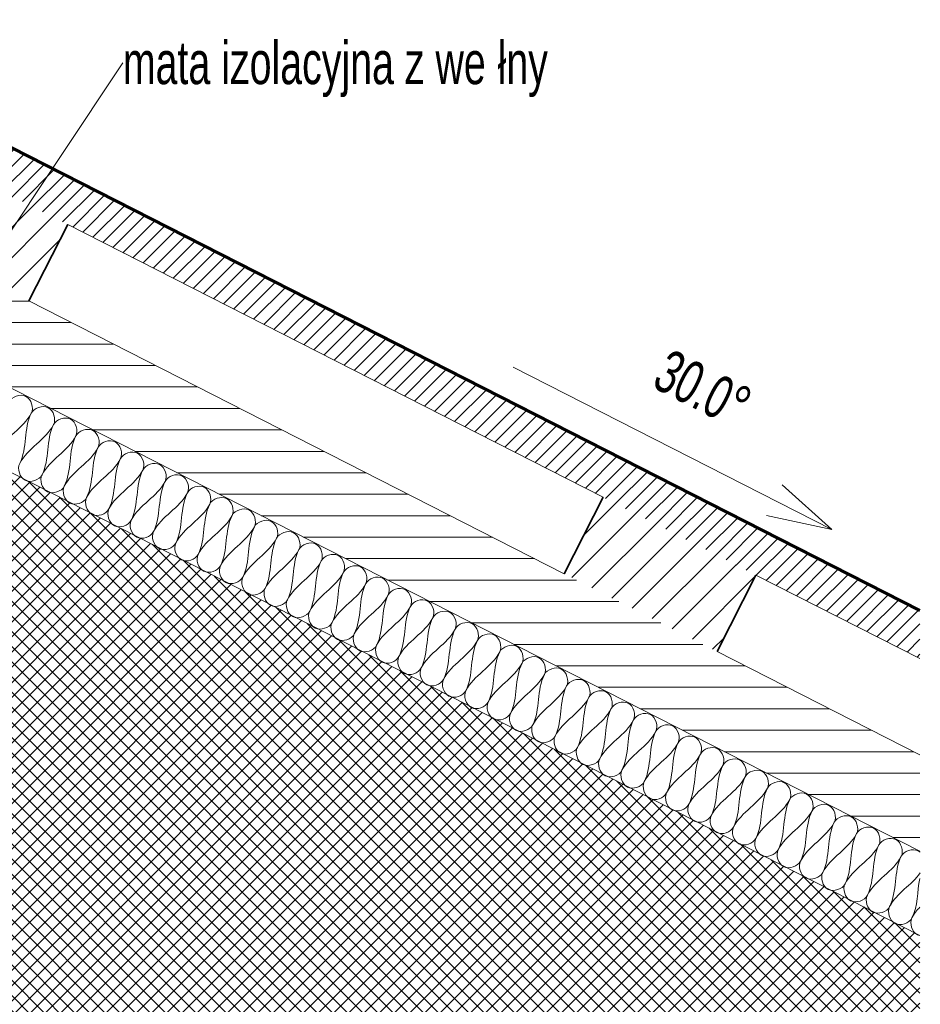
# Model space of a CAD drawing. Header units: centimetres. Extents: x -60196 to -56391, y 260 to 1402.
# Tile 9 of 45: x -59940 to -59898, y 854 to 900. Entities that reach past the tile are written whole.
import ezdxf

# ---------------------------------------------------------------- set-up
doc = ezdxf.new("R2010")
doc.units = ezdxf.units.CM
for name, color, linetype, lineweight in [('A-DETL', 7, 'Continuous', 5), ('A-DETL-GENF', 7, 'Continuous', 5), ('A-DETL-MEDM', 7, 'Continuous', 35), ('A-ROOF', 7, 'Continuous', 5), ('A-ROOF-PATT', 7, 'Continuous', 70), ('G-ANNO-DIMS', 7, 'Continuous', 5), ('G-ANNO-TEXT', 7, 'Continuous', 5)]:
    doc.layers.add(name, color=color, linetype=linetype, lineweight=lineweight)
doc.styles.add('Arial Narrow', font='ARIALN.TTF', dxfattribs={"width": 0.8, "height": 2})

msp = doc.modelspace()

# ---------------------------------------------------------------- hatches: boundary and pattern name
at = {"layer": 'A-DETL-GENF', "true_color": 0x808080}
h = msp.add_hatch(dxfattribs=at)
h.set_pattern_fill('FP_7', color=8, style=0, pattern_type=2)
h.set_pattern_definition([(45, (-59362.5577, 425.543), (-0.7071068, 0.7071068), [])])
h.paths.add_polyline_path([(-59996.403, 870.21), (-59989.275, 873.841), (-59991.091, 877.406), (-59998.219, 873.774), (-59997.535, 872.431)])
h.paths.add_polyline_path([(-59907.523, 870.21), (-59905.707, 873.774), (-59912.835, 877.406), (-59914.651, 873.841), (-59911.882, 872.431)])
h.paths.add_polyline_path([(-59964.327, 886.553), (-59957.199, 890.185), (-59959.015, 893.749), (-59966.143, 890.117)])
h.paths.add_polyline_path([(-59939.599, 886.553), (-59937.783, 890.117), (-59944.911, 893.749), (-59946.727, 890.185)])
h.paths.add_polyline_path([(-59954.022, 895.916), (-59950.022, 895.916), (-59950.022, 903.916), (-59954.022, 903.916)])
at = {"layer": 'A-ROOF-PATT', "lineweight": 5, "true_color": 0x808080}
h = msp.add_hatch(dxfattribs=at)
h.set_pattern_fill('FP_5', color=8, style=0, pattern_type=2)
h.set_pattern_definition([(45, (-59362.55766, 425.543), (-0.3535534, 0.3535534), [])])
h.paths.add_polyline_path([(-60020.492, 862.425), (-59954.022, 896.293), (-59954.022, 898.538), (-60020.492, 864.67), (-60020.492, 864.132)])
h.paths.add_polyline_path([(-59898.067, 869.881), (-59898.067, 872.125), (-59950.022, 898.598), (-59950.022, 896.353), (-59903.072, 872.431)])
h = msp.add_hatch(dxfattribs=at)
h.set_pattern_fill('FP_2', color=8, style=0, pattern_type=2)
h.set_pattern_definition([(0, (-59362.5577, 425.543), (0, 1), [])])
h.paths.add_polyline_path([(-60020.492, 853.446), (-59951.963, 888.363), (-59898.067, 860.902), (-59898.067, 865.391), (-59951.963, 892.853), (-60020.492, 857.936), (-60020.492, 853.931)])
at = {"layer": 'A-ROOF-PATT', "lineweight": 5, "true_color": 0x787878}
h = msp.add_hatch(dxfattribs=at)
h.set_pattern_fill('FP_4', color=8, style=0, pattern_type=2)
h.set_pattern_definition([(45, (-59362.55766, 425.543), (-0.3535534, 0.3535534), []), (135, (-59362.55766, 425.543), (-0.3535534, -0.3535534), [])])
h.paths.add_polyline_path([(-60020.492, 820.338), (-59954.883, 853.767), (-59954.952, 853.767), (-59954.952, 882.913), (-60020.492, 849.518), (-60020.492, 827.676)])
h.paths.add_polyline_path([(-59898.067, 827.794), (-59898.067, 856.974), (-59948.934, 882.892), (-59948.934, 853.767), (-59949.043, 853.767), (-59907.523, 832.612)])
h.paths.add_polyline_path([(-59950.934, 854.731), (-59950.934, 883.767), (-59950.651, 883.767), (-59951.963, 884.435), (-59953.275, 883.767), (-59951.024, 883.767), (-59951.024, 854.777)])

# ---------------------------------------------------------------- linework, layer by layer
at = {"layer": 'A-DETL'}
for points in [[(-59940.518, 881.852), (-59940.394, 882.097), (-59939.594, 882.382), (-59939.354, 881.567), (-59939.479, 881.322)], [(-59939.479, 881.322), (-59939.843, 880.608), (-59940.694, 880.222), (-59941.058, 879.508)], [(-59940.019, 878.978), (-59939.655, 879.693), (-59939.843, 880.608), (-59939.479, 881.322)], [(-59939.479, 881.322), (-59939.354, 881.567), (-59938.554, 881.852), (-59938.315, 881.038), (-59938.439, 880.793)], [(-59938.439, 880.793), (-59938.315, 881.038), (-59937.515, 881.322), (-59937.275, 880.508), (-59937.4, 880.263)], [(-59938.439, 880.793), (-59938.803, 880.078), (-59939.655, 879.693), (-59940.019, 878.978)], [(-59938.979, 878.449), (-59938.615, 879.163), (-59938.803, 880.078), (-59938.439, 880.793)], [(-59937.4, 880.263), (-59937.275, 880.508), (-59936.475, 880.793), (-59936.236, 879.978), (-59936.36, 879.733)], [(-59937.4, 880.263), (-59937.764, 879.549), (-59938.615, 879.163), (-59938.979, 878.449)], [(-59937.94, 877.919), (-59937.576, 878.633), (-59937.764, 879.549), (-59937.4, 880.263)], [(-59936.36, 879.733), (-59936.236, 879.978), (-59935.436, 880.263), (-59935.196, 879.449), (-59935.321, 879.204)], [(-59936.36, 879.733), (-59936.724, 879.019), (-59937.576, 878.633), (-59937.94, 877.919)], [(-59936.9, 877.389), (-59936.536, 878.104), (-59936.724, 879.019), (-59936.36, 879.733)], [(-59935.321, 879.204), (-59935.196, 879.449), (-59934.396, 879.733), (-59934.157, 878.919), (-59934.281, 878.674)], [(-59940.019, 878.978), (-59940.143, 878.733), (-59939.904, 877.919), (-59939.104, 878.204), (-59938.979, 878.449)], [(-59935.321, 879.204), (-59935.685, 878.489), (-59936.536, 878.104), (-59936.9, 877.389)], [(-59935.861, 876.86), (-59935.497, 877.574), (-59935.685, 878.489), (-59935.321, 879.204)], [(-59934.281, 878.674), (-59934.157, 878.919), (-59933.357, 879.204), (-59933.117, 878.389), (-59933.242, 878.144)], [(-59934.281, 878.674), (-59934.645, 877.96), (-59935.497, 877.574), (-59935.861, 876.86)], [(-59934.821, 876.33), (-59934.457, 877.044), (-59934.645, 877.96), (-59934.281, 878.674)], [(-59933.242, 878.144), (-59933.117, 878.389), (-59932.317, 878.674), (-59932.078, 877.86), (-59932.202, 877.615)], [(-59938.979, 878.449), (-59939.104, 878.204), (-59938.864, 877.389), (-59938.064, 877.674), (-59937.94, 877.919)], [(-59933.242, 878.144), (-59933.606, 877.43), (-59934.457, 877.044), (-59934.821, 876.33)], [(-59933.781, 875.8), (-59933.418, 876.515), (-59933.606, 877.43), (-59933.242, 878.144)], [(-59937.94, 877.919), (-59938.064, 877.674), (-59937.825, 876.86), (-59937.025, 877.144), (-59936.9, 877.389)], [(-59932.202, 877.615), (-59932.566, 876.9), (-59933.418, 876.515), (-59933.781, 875.8)], [(-59932.742, 875.271), (-59932.378, 875.985), (-59932.566, 876.9), (-59932.202, 877.615)], [(-59932.202, 877.615), (-59932.078, 877.86), (-59931.278, 878.144), (-59931.038, 877.33), (-59931.163, 877.085)], [(-59936.9, 877.389), (-59937.025, 877.144), (-59936.785, 876.33), (-59935.985, 876.615), (-59935.861, 876.86)], [(-59931.163, 877.085), (-59931.038, 877.33), (-59930.238, 877.615), (-59929.999, 876.8), (-59930.123, 876.555)], [(-59935.861, 876.86), (-59935.985, 876.615), (-59935.746, 875.8), (-59934.946, 876.085), (-59934.821, 876.33)], [(-59931.163, 877.085), (-59931.527, 876.371), (-59932.378, 875.985), (-59932.742, 875.271)], [(-59931.702, 874.741), (-59931.339, 875.455), (-59931.527, 876.371), (-59931.163, 877.085)], [(-59930.123, 876.555), (-59929.999, 876.8), (-59929.199, 877.085), (-59928.959, 876.271), (-59929.084, 876.026)], [(-59934.821, 876.33), (-59934.946, 876.085), (-59934.706, 875.271), (-59933.906, 875.555), (-59933.781, 875.8)], [(-59930.123, 876.555), (-59930.487, 875.841), (-59931.339, 875.455), (-59931.702, 874.741)], [(-59930.663, 874.211), (-59930.299, 874.926), (-59930.487, 875.841), (-59930.123, 876.555)], [(-59929.084, 876.026), (-59928.959, 876.271), (-59928.159, 876.555), (-59927.92, 875.741), (-59928.044, 875.496)], [(-59933.781, 875.8), (-59933.906, 875.555), (-59933.667, 874.741), (-59932.867, 875.026), (-59932.742, 875.271)], [(-59929.084, 876.026), (-59929.448, 875.311), (-59930.299, 874.926), (-59930.663, 874.211)], [(-59929.623, 873.682), (-59929.259, 874.396), (-59929.448, 875.311), (-59929.084, 876.026)], [(-59928.044, 875.496), (-59927.92, 875.741), (-59927.12, 876.026), (-59926.88, 875.211), (-59927.005, 874.966)], [(-59928.044, 875.496), (-59928.408, 874.782), (-59929.259, 874.396), (-59929.623, 873.682)], [(-59928.584, 873.152), (-59928.22, 873.866), (-59928.408, 874.782), (-59928.044, 875.496)], [(-59927.005, 874.966), (-59926.88, 875.211), (-59926.08, 875.496), (-59925.841, 874.682), (-59925.965, 874.437)], [(-59932.742, 875.271), (-59932.867, 875.026), (-59932.627, 874.211), (-59931.827, 874.496), (-59931.702, 874.741)], [(-59927.005, 874.966), (-59927.369, 874.252), (-59928.22, 873.866), (-59928.584, 873.152)], [(-59927.544, 872.622), (-59927.18, 873.337), (-59927.369, 874.252), (-59927.005, 874.966)], [(-59931.702, 874.741), (-59931.827, 874.496), (-59931.588, 873.682), (-59930.788, 873.966), (-59930.663, 874.211)], [(-59925.965, 874.437), (-59926.329, 873.722), (-59927.18, 873.337), (-59927.544, 872.622)], [(-59926.505, 872.093), (-59926.141, 872.807), (-59926.329, 873.722), (-59925.965, 874.437)], [(-59925.965, 874.437), (-59925.841, 874.682), (-59925.041, 874.966), (-59924.801, 874.152), (-59924.926, 873.907)], [(-59930.663, 874.211), (-59930.788, 873.966), (-59930.548, 873.152), (-59929.748, 873.437), (-59929.623, 873.682)], [(-59924.926, 873.907), (-59924.801, 874.152), (-59924.001, 874.437), (-59923.762, 873.622), (-59923.886, 873.377)], [(-59929.623, 873.682), (-59929.748, 873.437), (-59929.509, 872.622), (-59928.709, 872.907), (-59928.584, 873.152)], [(-59924.926, 873.907), (-59925.29, 873.193), (-59926.141, 872.807), (-59926.505, 872.093)], [(-59925.465, 871.563), (-59925.101, 872.278), (-59925.29, 873.193), (-59924.926, 873.907)], [(-59923.886, 873.377), (-59923.762, 873.622), (-59922.962, 873.907), (-59922.722, 873.093), (-59922.847, 872.848)], [(-59928.584, 873.152), (-59928.709, 872.907), (-59928.469, 872.093), (-59927.669, 872.377), (-59927.544, 872.622)], [(-59923.886, 873.377), (-59924.25, 872.663), (-59925.101, 872.278), (-59925.465, 871.563)], [(-59924.426, 871.034), (-59924.062, 871.748), (-59924.25, 872.663), (-59923.886, 873.377)], [(-59922.847, 872.848), (-59922.722, 873.093), (-59921.922, 873.377), (-59921.683, 872.563), (-59921.807, 872.318)], [(-59927.544, 872.622), (-59927.669, 872.377), (-59927.43, 871.563), (-59926.63, 871.848), (-59926.505, 872.093)], [(-59922.847, 872.848), (-59923.211, 872.133), (-59924.062, 871.748), (-59924.426, 871.034)], [(-59923.386, 870.504), (-59923.022, 871.218), (-59923.211, 872.133), (-59922.847, 872.848)], [(-59921.807, 872.318), (-59921.683, 872.563), (-59920.883, 872.848), (-59920.643, 872.033), (-59920.768, 871.788)], [(-59926.505, 872.093), (-59926.63, 871.848), (-59926.39, 871.034), (-59925.59, 871.318), (-59925.465, 871.563)], [(-59921.807, 872.318), (-59922.171, 871.604), (-59923.022, 871.218), (-59923.386, 870.504)], [(-59922.347, 869.974), (-59921.983, 870.689), (-59922.171, 871.604), (-59921.807, 872.318)], [(-59920.768, 871.788), (-59920.643, 872.033), (-59919.843, 872.318), (-59919.603, 871.504), (-59919.728, 871.259)], [(-59920.768, 871.788), (-59921.132, 871.074), (-59921.983, 870.689), (-59922.347, 869.974)], [(-59921.307, 869.445), (-59920.943, 870.159), (-59921.132, 871.074), (-59920.768, 871.788)], [(-59919.728, 871.259), (-59919.603, 871.504), (-59918.804, 871.788), (-59918.564, 870.974), (-59918.689, 870.729)], [(-59925.465, 871.563), (-59925.59, 871.318), (-59925.35, 870.504), (-59924.551, 870.789), (-59924.426, 871.034)], [(-59919.728, 871.259), (-59920.092, 870.544), (-59920.943, 870.159), (-59921.307, 869.445)], [(-59920.268, 868.915), (-59919.904, 869.629), (-59920.092, 870.544), (-59919.728, 871.259)], [(-59924.426, 871.034), (-59924.551, 870.789), (-59924.311, 869.974), (-59923.511, 870.259), (-59923.386, 870.504)], [(-59918.689, 870.729), (-59919.053, 870.015), (-59919.904, 869.629), (-59920.268, 868.915)], [(-59919.228, 868.385), (-59918.864, 869.1), (-59919.053, 870.015), (-59918.689, 870.729)], [(-59918.689, 870.729), (-59918.564, 870.974), (-59917.764, 871.259), (-59917.524, 870.444), (-59917.649, 870.199)], [(-59923.386, 870.504), (-59923.511, 870.259), (-59923.271, 869.445), (-59922.472, 869.729), (-59922.347, 869.974)], [(-59917.649, 870.199), (-59917.524, 870.444), (-59916.725, 870.729), (-59916.485, 869.915), (-59916.61, 869.67)], [(-59922.347, 869.974), (-59922.472, 869.729), (-59922.232, 868.915), (-59921.432, 869.2), (-59921.307, 869.445)], [(-59917.649, 870.199), (-59918.013, 869.485), (-59918.864, 869.1), (-59919.228, 868.385)], [(-59918.189, 867.856), (-59917.825, 868.57), (-59918.013, 869.485), (-59917.649, 870.199)], [(-59916.61, 869.67), (-59916.485, 869.915), (-59915.685, 870.199), (-59915.445, 869.385), (-59915.57, 869.14)], [(-59921.307, 869.445), (-59921.432, 869.2), (-59921.192, 868.385), (-59920.393, 868.67), (-59920.268, 868.915)], [(-59916.61, 869.67), (-59916.974, 868.955), (-59917.825, 868.57), (-59918.189, 867.856)], [(-59917.149, 867.326), (-59916.785, 868.04), (-59916.974, 868.955), (-59916.61, 869.67)], [(-59915.57, 869.14), (-59915.445, 869.385), (-59914.646, 869.67), (-59914.406, 868.855), (-59914.531, 868.61)], [(-59920.268, 868.915), (-59920.393, 868.67), (-59920.153, 867.856), (-59919.353, 868.14), (-59919.228, 868.385)], [(-59915.57, 869.14), (-59915.934, 868.426), (-59916.785, 868.04), (-59917.149, 867.326)], [(-59916.11, 866.796), (-59915.746, 867.511), (-59915.934, 868.426), (-59915.57, 869.14)], [(-59914.531, 868.61), (-59914.406, 868.855), (-59913.606, 869.14), (-59913.366, 868.326), (-59913.491, 868.081)], [(-59914.531, 868.61), (-59914.895, 867.896), (-59915.746, 867.511), (-59916.11, 866.796)], [(-59915.07, 866.267), (-59914.706, 866.981), (-59914.895, 867.896), (-59914.531, 868.61)], [(-59913.491, 868.081), (-59913.366, 868.326), (-59912.567, 868.61), (-59912.327, 867.796), (-59912.452, 867.551)], [(-59919.228, 868.385), (-59919.353, 868.14), (-59919.113, 867.326), (-59918.314, 867.611), (-59918.189, 867.856)], [(-59913.491, 868.081), (-59913.855, 867.366), (-59914.706, 866.981), (-59915.07, 866.267)], [(-59914.031, 865.737), (-59913.667, 866.451), (-59913.855, 867.366), (-59913.491, 868.081)], [(-59918.189, 867.856), (-59918.314, 867.611), (-59918.074, 866.796), (-59917.274, 867.081), (-59917.149, 867.326)], [(-59912.452, 867.551), (-59912.816, 866.837), (-59913.667, 866.451), (-59914.031, 865.737)], [(-59912.991, 865.207), (-59912.627, 865.922), (-59912.816, 866.837), (-59912.452, 867.551)], [(-59912.452, 867.551), (-59912.327, 867.796), (-59911.527, 868.081), (-59911.287, 867.267), (-59911.412, 867.021)], [(-59917.149, 867.326), (-59917.274, 867.081), (-59917.034, 866.267), (-59916.235, 866.551), (-59916.11, 866.796)], [(-59911.412, 867.021), (-59911.287, 867.267), (-59910.488, 867.551), (-59910.248, 866.737), (-59910.373, 866.492)], [(-59916.11, 866.796), (-59916.235, 866.551), (-59915.995, 865.737), (-59915.195, 866.022), (-59915.07, 866.267)], [(-59911.412, 867.021), (-59911.776, 866.307), (-59912.627, 865.922), (-59912.991, 865.207)], [(-59911.952, 864.678), (-59911.588, 865.392), (-59911.776, 866.307), (-59911.412, 867.021)], [(-59910.373, 866.492), (-59910.248, 866.737), (-59909.448, 867.021), (-59909.208, 866.207), (-59909.333, 865.962)], [(-59915.07, 866.267), (-59915.195, 866.022), (-59914.955, 865.207), (-59914.156, 865.492), (-59914.031, 865.737)], [(-59910.373, 866.492), (-59910.737, 865.778), (-59911.588, 865.392), (-59911.952, 864.678)], [(-59910.912, 864.148), (-59910.548, 864.862), (-59910.737, 865.778), (-59910.373, 866.492)], [(-59909.333, 865.962), (-59909.208, 866.207), (-59908.409, 866.492), (-59908.169, 865.678), (-59908.294, 865.433)], [(-59914.031, 865.737), (-59914.156, 865.492), (-59913.916, 864.678), (-59913.116, 864.962), (-59912.991, 865.207)], [(-59909.333, 865.962), (-59909.697, 865.248), (-59910.548, 864.862), (-59910.912, 864.148)], [(-59909.873, 863.618), (-59909.509, 864.333), (-59909.697, 865.248), (-59909.333, 865.962)], [(-59908.294, 865.433), (-59908.169, 865.678), (-59907.369, 865.962), (-59907.129, 865.148), (-59907.254, 864.903)], [(-59912.991, 865.207), (-59913.116, 864.962), (-59912.876, 864.148), (-59912.077, 864.433), (-59911.952, 864.678)], [(-59908.294, 865.433), (-59908.658, 864.718), (-59909.509, 864.333), (-59909.873, 863.618)], [(-59908.833, 863.089), (-59908.469, 863.803), (-59908.658, 864.718), (-59908.294, 865.433)], [(-59907.254, 864.903), (-59907.129, 865.148), (-59906.33, 865.433), (-59906.09, 864.618), (-59906.215, 864.373)], [(-59907.254, 864.903), (-59907.618, 864.189), (-59908.469, 863.803), (-59908.833, 863.089)], [(-59907.794, 862.559), (-59907.43, 863.273), (-59907.618, 864.189), (-59907.254, 864.903)], [(-59906.215, 864.373), (-59906.09, 864.618), (-59905.29, 864.903), (-59905.05, 864.089), (-59905.175, 863.844)], [(-59911.952, 864.678), (-59912.077, 864.433), (-59911.837, 863.618), (-59911.037, 863.903), (-59910.912, 864.148)], [(-59906.215, 864.373), (-59906.579, 863.659), (-59907.43, 863.273), (-59907.794, 862.559)], [(-59906.754, 862.029), (-59906.39, 862.744), (-59906.579, 863.659), (-59906.215, 864.373)], [(-59910.912, 864.148), (-59911.037, 863.903), (-59910.797, 863.089), (-59909.998, 863.373), (-59909.873, 863.618)], [(-59905.175, 863.844), (-59905.539, 863.129), (-59906.39, 862.744), (-59906.754, 862.029)], [(-59905.715, 861.5), (-59905.351, 862.214), (-59905.539, 863.129), (-59905.175, 863.844)], [(-59905.175, 863.844), (-59905.05, 864.089), (-59904.251, 864.373), (-59904.011, 863.559), (-59904.136, 863.314)], [(-59909.873, 863.618), (-59909.998, 863.373), (-59909.758, 862.559), (-59908.958, 862.844), (-59908.833, 863.089)], [(-59904.136, 863.314), (-59904.011, 863.559), (-59903.211, 863.844), (-59902.971, 863.029), (-59903.096, 862.784)], [(-59908.833, 863.089), (-59908.958, 862.844), (-59908.718, 862.029), (-59907.919, 862.314), (-59907.794, 862.559)], [(-59904.136, 863.314), (-59904.5, 862.6), (-59905.351, 862.214), (-59905.715, 861.5)], [(-59904.675, 860.97), (-59904.311, 861.684), (-59904.5, 862.6), (-59904.136, 863.314)], [(-59903.096, 862.784), (-59902.971, 863.029), (-59902.172, 863.314), (-59901.932, 862.5), (-59902.057, 862.255)], [(-59907.794, 862.559), (-59907.919, 862.314), (-59907.679, 861.5), (-59906.879, 861.784), (-59906.754, 862.029)], [(-59903.096, 862.784), (-59903.46, 862.07), (-59904.311, 861.684), (-59904.675, 860.97)], [(-59903.636, 860.44), (-59903.272, 861.155), (-59903.46, 862.07), (-59903.096, 862.784)], [(-59902.057, 862.255), (-59901.932, 862.5), (-59901.132, 862.784), (-59900.892, 861.97), (-59901.017, 861.725)], [(-59906.754, 862.029), (-59906.879, 861.784), (-59906.639, 860.97), (-59905.84, 861.255), (-59905.715, 861.5)], [(-59902.057, 862.255), (-59902.421, 861.54), (-59903.272, 861.155), (-59903.636, 860.44)], [(-59902.596, 859.911), (-59902.232, 860.625), (-59902.421, 861.54), (-59902.057, 862.255)], [(-59901.017, 861.725), (-59900.892, 861.97), (-59900.093, 862.255), (-59899.853, 861.44), (-59899.978, 861.195)], [(-59901.017, 861.725), (-59901.381, 861.011), (-59902.232, 860.625), (-59902.596, 859.911)], [(-59901.557, 859.381), (-59901.193, 860.095), (-59901.381, 861.011), (-59901.017, 861.725)], [(-59899.978, 861.195), (-59899.853, 861.44), (-59899.053, 861.725), (-59898.813, 860.911), (-59898.938, 860.666)], [(-59905.715, 861.5), (-59905.84, 861.255), (-59905.6, 860.44), (-59904.8, 860.725), (-59904.675, 860.97)], [(-59899.978, 861.195), (-59900.342, 860.481), (-59901.193, 860.095), (-59901.557, 859.381)], [(-59900.517, 858.851), (-59900.153, 859.566), (-59900.342, 860.481), (-59899.978, 861.195)], [(-59904.675, 860.97), (-59904.8, 860.725), (-59904.56, 859.911), (-59903.761, 860.195), (-59903.636, 860.44)], [(-59898.938, 860.666), (-59899.302, 859.951), (-59900.153, 859.566), (-59900.517, 858.851)], [(-59899.478, 858.322), (-59899.114, 859.036), (-59899.302, 859.951), (-59898.938, 860.666)], [(-59903.636, 860.44), (-59903.761, 860.195), (-59903.521, 859.381), (-59902.721, 859.666), (-59902.596, 859.911)], [(-59902.596, 859.911), (-59902.721, 859.666), (-59902.481, 858.851), (-59901.682, 859.136), (-59901.557, 859.381)], [(-59898.05, 859.891), (-59898.461, 859.324), (-59899.158, 858.95), (-59899.478, 858.322)], [(-59901.557, 859.381), (-59901.682, 859.136), (-59901.442, 858.322), (-59900.642, 858.606), (-59900.517, 858.851)], [(-59898.438, 857.792), (-59898.156, 858.345), (-59898.206, 859.019), (-59898.073, 859.626)], [(-59900.517, 858.851), (-59900.642, 858.606), (-59900.402, 857.792), (-59899.603, 858.077), (-59899.478, 858.322)], [(-59899.478, 858.322), (-59899.603, 858.077), (-59899.363, 857.262), (-59898.563, 857.547), (-59898.438, 857.792)], [(-59898.069, 858.299), (-59898.214, 858.144), (-59898.343, 857.98), (-59898.438, 857.792)]]:
    msp.add_open_spline(points, degree=3, dxfattribs=at)
for points, knots in [([(-59898.938, 860.666), (-59898.813, 860.911), (-59898.36, 861.072), (-59898.087, 860.881), (-59898.058, 860.854)], [0, 0, 0, 0, 1.414214, 1.601764, 1.601764, 1.601764, 1.601764]), ([(-59898.438, 857.792), (-59898.563, 857.547), (-59898.427, 857.087), (-59898.113, 856.978), (-59898.075, 856.969)], [0, 0, 0, 0, 1.414214, 1.599173, 1.599173, 1.599173, 1.599173])]:
    msp.add_open_spline(points, degree=3, knots=knots, dxfattribs=at)
at = {"layer": 'A-DETL-MEDM'}
for p, q in [((-59939.599, 886.553), (-59937.783, 890.117)), ((-59914.651, 873.841), (-59912.835, 877.406)), ((-59907.523, 870.21), (-59905.707, 873.774))]:
    msp.add_line(p, q, dxfattribs=at)
at = {"layer": 'A-ROOF', "lineweight": 70}
msp.add_line((-59898.067, 872.125), (-59950.022, 898.598), dxfattribs=at)
at = {"layer": 'A-ROOF'}
for p, q in [((-59912.835, 877.406), (-59937.783, 890.117)), ((-59951.963, 888.363), (-59898.067, 860.902)), ((-59914.651, 873.841), (-59939.599, 886.553)), ((-59948.934, 882.892), (-59898.067, 856.974)), ((-59898.067, 869.881), (-59905.707, 873.774)), ((-59898.067, 865.391), (-59907.523, 870.21))]:
    msp.add_line(p, q, dxfattribs=at)
at = {"layer": 'G-ANNO-DIMS'}
for q in [(-59904.482, 877.98), (-59905.212, 876.547)]:
    msp.add_line((-59902.174, 875.901), q, dxfattribs=at)
at = {"layer": 'G-ANNO-TEXT'}
msp.add_line((-59950.571, 874.598), (-59935.211, 897.662), dxfattribs=at)

# ---------------------------------------------------------------- texts
at = {"layer": 'G-ANNO-TEXT', "char_height": 2, "attachment_point": 1, "style": 'Arial Narrow'}
for s, insert, width in [('mata izolacyjna z we', (-59935.211, 898.662), 21.16455), ('łny', (-59917.748, 898.662), 2.95021)]:
    msp.add_mtext(s, dxfattribs=dict(at, insert=insert, width=width))

# ---------------------------------------------------------------- next in the draw order: texts
at = {"layer": 'G-ANNO-DIMS', "insert": (-59909.716, 884.365), "char_height": 2, "width": 5.35426, "attachment_point": 1, "rotation": 333, "line_spacing_factor": 0.974696, "style": 'Arial Narrow', "bg_fill": 3, "box_fill_scale": 1.25, "bg_fill_color": 256, "bg_fill_true_color": 13158600, "bg_fill_transparency": 0}
msp.add_mtext('30.0°', dxfattribs=at)

# ---------------------------------------------------------------- next in the draw order: linework, layer by layer
at = {"layer": 'G-ANNO-DIMS'}
msp.add_line((-59917.021, 883.467), (-59902.174, 875.901), dxfattribs=at)

doc.saveas('drawing.dxf')
